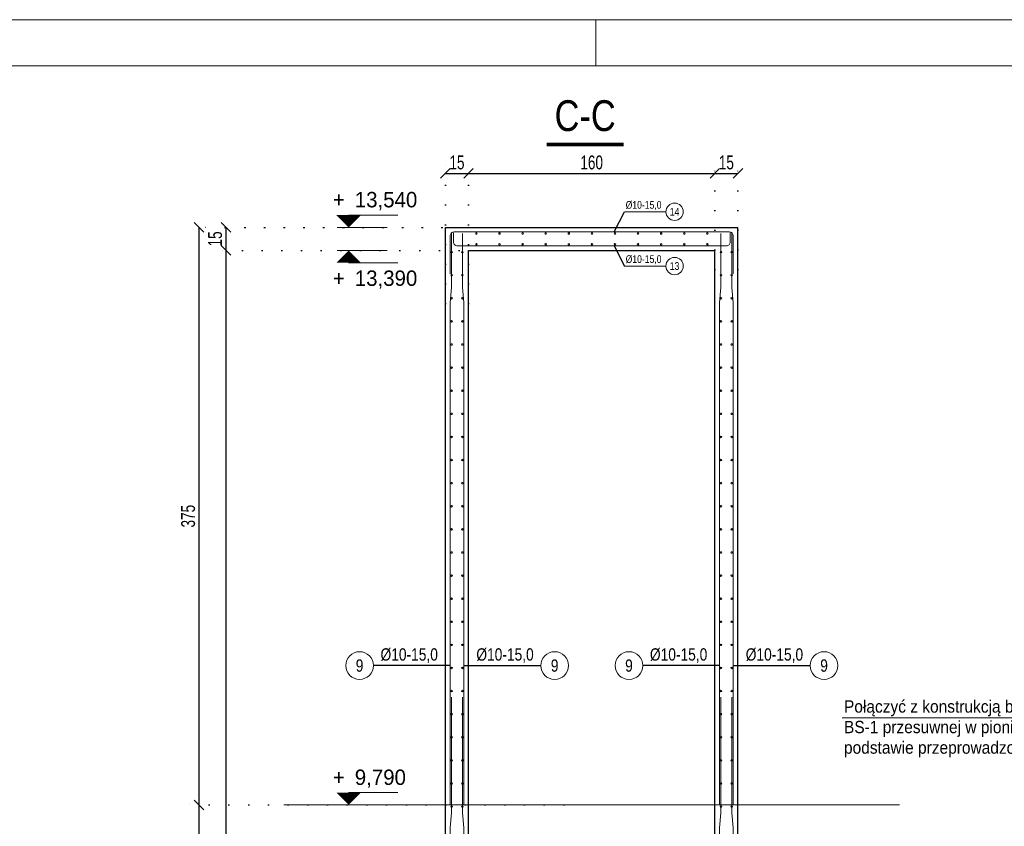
# Model space of a CAD drawing. Header units: millimetres. Extents: x 11149 to 111407, y -107619 to -23630.
# Tile 229 of 245: x 20483 to 21122, y -25501 to -24978. Entities that reach past the tile are written whole.
import ezdxf
from ezdxf.enums import TextEntityAlignment as Align

# ---------------------------------------------------------------- set-up
doc = ezdxf.new("R2010")
doc.units = ezdxf.units.MM
doc.header["$LTSCALE"] = 2
doc.linetypes.add('DOT', pattern=[6.35, 0, -6.35])
doc.layers.get('0').update_dxf_attribs({"plot": 0})
doc.layers.get('Defpoints').update_dxf_attribs({"color": 1})
for name, color, linetype, lineweight in [('e-cad_cienkie', 1, 'Continuous', 9), ('e-cad_kontur', 2, 'Continuous', 25), ('e-cad_opisy', 7, 'Continuous', 9), ('e-cad_prety_przekroj', 4, 'Continuous', 5), ('e-cad_prety_widok', 161, 'Continuous', 5), ('e-cad_wymiary', 4, 'Continuous', 9), ('Opisy', 7, 'Continuous', 13)]:
    doc.layers.add(name, color=color, linetype=linetype, lineweight=lineweight)
doc.layers.add('e-cad_rzutnie', color=61, linetype='Continuous', lineweight=9, plot=False)
doc.styles.add('e-cad_1', font='arial.ttf', dxfattribs={"width": 0.7})
doc.dimstyles.new('e-cad_1_25_[cm]', dxfattribs={"dimscale": 2.5, "dimtxt": 1.8, "dimasz": 1.25, "dimexe": 1.25, "dimexo": 0.625, "dimgap": 0.5, "dimtad": 1, "dimdec": 0, "dimrnd": 1, "dimzin": 1, "dimtxsty": 'e-cad_1', "dimblk": 'OBLIQUE', "dimcen": 2.5, "dimclrd": 256, "dimclre": 252, "dimclrt": 7, "dimadec": 0, "dimazin": 0, "dimtfac": 1, "dimtix": 1, "dimtmove": 2, "dimatfit": 3, "dimldrblk": 'NONE', "dimfxl": 60, "dimfxlon": 1, "dimarcsym": 0})
doc.dimstyles.new('e-cad_1_50_[cm]', dxfattribs={"dimscale": 5, "dimtxt": 1.8, "dimasz": 1.25, "dimexe": 1.25, "dimexo": 0.625, "dimgap": 0.5, "dimtad": 1, "dimdec": 0, "dimrnd": 1, "dimzin": 1, "dimtxsty": 'e-cad_1', "dimblk": 'OBLIQUE', "dimcen": 2.5, "dimclrd": 256, "dimclre": 252, "dimclrt": 7, "dimadec": 0, "dimazin": 0, "dimtfac": 1, "dimtix": 1, "dimtmove": 2, "dimatfit": 3, "dimldrblk": 'NONE', "dimfxl": 60, "dimfxlon": 1, "dimarcsym": 0})

# ---------------------------------------------------------------- blocks, each defined once
blk = doc.blocks.new('e-cad_kota_2')
blk.add_line((0, 1.6), (6.4, 1.6))
blk.add_lwpolyline([(0, 0, 0, 3.2, 0), (0, 1.6, 3.2, 3.2, 0)], format="xyseb")
at = {"style": 'e-cad_1', "width": 0.95}
blk.add_attdef('ZNAK', text='', height=2, dxfattribs=at).set_placement((-0.5, 2.6), align=Align.RIGHT)
blk.add_attdef('RZEDNA', (0.8, 2.6), '', height=2, dxfattribs=at)
blk = doc.blocks.new('e-cad_kota_2_1')
blk.add_line((0, -1.6), (6.4, -1.6))
blk.add_lwpolyline([(0, 0, 0, 3.2, 0), (0, -1.6, 3.2, 3.2, 0)], format="xyseb")
at = {"style": 'e-cad_1', "width": 0.95}
blk.add_attdef('ZNAK', text='', height=2, dxfattribs=at).set_placement((-0.5, -4.6), align=Align.RIGHT)
blk.add_attdef('RZEDNA', (0.8, -4.6), '', height=2, dxfattribs=at)
blk = doc.blocks.new('_OBLIQUE')
at = {"color": 0, "linetype": 'ByBlock', "lineweight": -2}
blk.add_line((-0.5, -0.5), (0.5, 0.5), dxfattribs=at)
blk = doc.blocks.new('*D1144')
at = {"layer": 'Defpoints', "color": 0}
for p in [(20616.71, -25127.38), (20809.62, -25127.38), (20748.85, -26631.38)]:
    blk.add_point(p, dxfattribs=at)
at = {"layer": 'e-cad_wymiary', "color": 252, "linetype": 'DOT', "lineweight": -2}
for p, q in [((20806.49, -25127.38), (20610.46, -25127.38)), ((20745.72, -26631.38), (20610.46, -26631.38))]:
    blk.add_line(p, q, dxfattribs=at)
at = {"layer": 'e-cad_wymiary', "lineweight": -2}
blk.add_line((20616.71, -26631.38), (20616.71, -25127.38), dxfattribs=at)
at = {"layer": 'e-cad_wymiary', "lineweight": -2, "xscale": 6.25, "yscale": 6.25, "zscale": 6.25}
for p, rotation in [((20616.71, -25127.38), 90), ((20616.71, -26631.38), 270)]:
    blk.add_blockref('_OBLIQUE', p, dxfattribs=dict(at, rotation=rotation))
at = {"layer": 'e-cad_wymiary', "color": 7, "insert": (20609.61, -25879.38), "char_height": 9, "attachment_point": 5, "rotation": 90, "style": 'e-cad_1'}
blk.add_mtext('1504', dxfattribs=at)
blk = doc.blocks.new('_None')
blk = doc.blocks.new('*D1145')
at = {"layer": 'Defpoints', "color": 0}
for p in [(20616.71, -25112.38), (20811.44, -25112.38), (20809.62, -25127.38)]:
    blk.add_point(p, dxfattribs=at)
at = {"layer": 'e-cad_wymiary', "color": 252, "linetype": 'DOT', "lineweight": -2}
for p, q in [((20808.31, -25112.38), (20610.46, -25112.38)), ((20806.49, -25127.38), (20610.46, -25127.38))]:
    blk.add_line(p, q, dxfattribs=at)
at = {"layer": 'e-cad_wymiary', "lineweight": -2}
blk.add_line((20616.71, -25127.38), (20616.71, -25112.38), dxfattribs=at)
at = {"layer": 'e-cad_wymiary', "lineweight": -2, "xscale": 6.25, "yscale": 6.25, "zscale": 6.25}
for p, rotation in [((20616.71, -25112.38), 90), ((20616.71, -25127.38), 270)]:
    blk.add_blockref('_OBLIQUE', p, dxfattribs=dict(at, rotation=rotation))
at = {"layer": 'e-cad_wymiary', "color": 7, "insert": (20609.61, -25119.88), "char_height": 9, "attachment_point": 5, "rotation": 90, "style": 'e-cad_1'}
blk.add_mtext('15', dxfattribs=at)
blk = doc.blocks.new('*D1151')
at = {"layer": 'Defpoints', "color": 0}
for p in [(20599.21, -25487.38), (20839.35, -25487.38), (20838.37, -25828.38)]:
    blk.add_point(p, dxfattribs=at)
at = {"layer": 'e-cad_wymiary', "color": 252, "linetype": 'DOT', "lineweight": -2}
for p, q in [((20836.22, -25487.38), (20592.96, -25487.38)), ((20835.25, -25828.38), (20592.96, -25828.38))]:
    blk.add_line(p, q, dxfattribs=at)
at = {"layer": 'e-cad_wymiary', "lineweight": -2}
blk.add_line((20599.21, -25828.38), (20599.21, -25487.38), dxfattribs=at)
at = {"layer": 'e-cad_wymiary', "lineweight": -2, "xscale": 6.25, "yscale": 6.25, "zscale": 6.25}
for p, rotation in [((20599.21, -25487.38), 90), ((20599.21, -25828.38), 270)]:
    blk.add_blockref('_OBLIQUE', p, dxfattribs=dict(at, rotation=rotation))
at = {"layer": 'e-cad_wymiary', "color": 7, "insert": (20592.11, -25657.88), "char_height": 9, "attachment_point": 5, "rotation": 90, "style": 'e-cad_1'}
blk.add_mtext('341', dxfattribs=at)
blk = doc.blocks.new('*D1152')
at = {"layer": 'Defpoints', "color": 0}
for p in [(20599.21, -25112.38), (20798.39, -25112.38), (20839.35, -25487.38)]:
    blk.add_point(p, dxfattribs=at)
at = {"layer": 'e-cad_wymiary', "color": 252, "linetype": 'DOT', "lineweight": -2}
for p, q in [((20795.26, -25112.38), (20592.96, -25112.38)), ((20836.22, -25487.38), (20592.96, -25487.38))]:
    blk.add_line(p, q, dxfattribs=at)
at = {"layer": 'e-cad_wymiary', "lineweight": -2}
blk.add_line((20599.21, -25487.38), (20599.21, -25112.38), dxfattribs=at)
at = {"layer": 'e-cad_wymiary', "lineweight": -2, "xscale": 6.25, "yscale": 6.25, "zscale": 6.25}
for p, rotation in [((20599.21, -25112.38), 90), ((20599.21, -25487.38), 270)]:
    blk.add_blockref('_OBLIQUE', p, dxfattribs=dict(at, rotation=rotation))
at = {"layer": 'e-cad_wymiary', "color": 7, "insert": (20592.11, -25299.88), "char_height": 9, "attachment_point": 5, "rotation": 90, "style": 'e-cad_1'}
blk.add_mtext('375', dxfattribs=at)
blk = doc.blocks.new('*D1153')
at = {"layer": 'Defpoints', "color": 0}
for p in [(20774.21, -25077.38), (20759.21, -25164.96), (20774.21, -25164.96)]:
    blk.add_point(p, dxfattribs=at)
at = {"layer": 'e-cad_wymiary', "color": 252, "linetype": 'DOT', "lineweight": -2}
for p, q in [((20759.21, -25161.83), (20759.21, -25071.13)), ((20774.21, -25161.83), (20774.21, -25071.13))]:
    blk.add_line(p, q, dxfattribs=at)
at = {"layer": 'e-cad_wymiary', "lineweight": -2}
blk.add_line((20759.21, -25077.38), (20774.21, -25077.38), dxfattribs=at)
at = {"layer": 'e-cad_wymiary', "lineweight": -2, "xscale": 6.25, "yscale": 6.25, "zscale": 6.25, "rotation": 180}
blk.add_blockref('_OBLIQUE', (20759.21, -25077.38), dxfattribs=at)
at = {"layer": 'e-cad_wymiary', "lineweight": -2, "xscale": 6.25, "yscale": 6.25, "zscale": 6.25}
blk.add_blockref('_OBLIQUE', (20774.21, -25077.38), dxfattribs=at)
at = {"layer": 'e-cad_wymiary', "color": 7, "insert": (20766.71, -25070.28), "char_height": 9, "attachment_point": 5, "style": 'e-cad_1'}
blk.add_mtext('15', dxfattribs=at)
blk = doc.blocks.new('*D1154')
at = {"layer": 'Defpoints', "color": 0}
for p in [(20934.21, -25077.38), (20934.21, -25142.93), (20774.21, -25164.96)]:
    blk.add_point(p, dxfattribs=at)
at = {"layer": 'e-cad_wymiary', "color": 252, "linetype": 'DOT', "lineweight": -2}
for p, q in [((20774.21, -25161.83), (20774.21, -25071.13)), ((20934.21, -25139.8), (20934.21, -25071.13))]:
    blk.add_line(p, q, dxfattribs=at)
at = {"layer": 'e-cad_wymiary', "lineweight": -2}
blk.add_line((20774.21, -25077.38), (20934.21, -25077.38), dxfattribs=at)
at = {"layer": 'e-cad_wymiary', "lineweight": -2, "xscale": 6.25, "yscale": 6.25, "zscale": 6.25, "rotation": 180}
blk.add_blockref('_OBLIQUE', (20774.21, -25077.38), dxfattribs=at)
at = {"layer": 'e-cad_wymiary', "lineweight": -2, "xscale": 6.25, "yscale": 6.25, "zscale": 6.25}
blk.add_blockref('_OBLIQUE', (20934.21, -25077.38), dxfattribs=at)
at = {"layer": 'e-cad_wymiary', "color": 7, "insert": (20854.21, -25070.28), "char_height": 9, "attachment_point": 5, "style": 'e-cad_1'}
blk.add_mtext('160', dxfattribs=at)
blk = doc.blocks.new('*D1155')
at = {"layer": 'Defpoints', "color": 0}
for p in [(20949.21, -25077.38), (20934.21, -25142.93), (20949.21, -25142.93)]:
    blk.add_point(p, dxfattribs=at)
at = {"layer": 'e-cad_wymiary', "color": 252, "linetype": 'DOT', "lineweight": -2}
for p, q in [((20934.21, -25139.8), (20934.21, -25071.13)), ((20949.21, -25139.8), (20949.21, -25071.13))]:
    blk.add_line(p, q, dxfattribs=at)
at = {"layer": 'e-cad_wymiary', "lineweight": -2}
blk.add_line((20934.21, -25077.38), (20949.21, -25077.38), dxfattribs=at)
at = {"layer": 'e-cad_wymiary', "lineweight": -2, "xscale": 6.25, "yscale": 6.25, "zscale": 6.25, "rotation": 180}
blk.add_blockref('_OBLIQUE', (20934.21, -25077.38), dxfattribs=at)
at = {"layer": 'e-cad_wymiary', "lineweight": -2, "xscale": 6.25, "yscale": 6.25, "zscale": 6.25}
blk.add_blockref('_OBLIQUE', (20949.21, -25077.38), dxfattribs=at)
at = {"layer": 'e-cad_wymiary', "color": 7, "insert": (20941.71, -25070.28), "char_height": 9, "attachment_point": 5, "style": 'e-cad_1'}
blk.add_mtext('15', dxfattribs=at)
blk = doc.blocks.new('e-cad_przekroj_nazwa_1')
at = {"const_width": 0.5}
blk.add_lwpolyline([(5, 0), (-5, 0)], dxfattribs=at)
at = {"style": 'e-cad_1', "width": 0.8}
blk.add_attdef('SYMBOL', text='', height=4, dxfattribs=at).set_placement((0, 1.75), align=Align.CENTER)
blk = doc.blocks.new('e-cad_ZelbetOpisNiezliczalny_1L')
at = {"layer": 'e-cad_cienkie'}
blk.add_circle((-2.25, 0), 2.25, dxfattribs=at)
at = {"layer": 'e-cad_opisy', "ltscale": 0.04, "style": 'e-cad_1', "width": 0.8}
for tag, p in [('OPIS', (1.15, 0.8)), ('UWAGI', (1.15, -2.8))]:
    blk.add_attdef(tag, p, '', height=2, dxfattribs=at)
blk.add_attdef('NR', text='', height=2, dxfattribs=at).set_placement((-2.25, 0), align=Align.MIDDLE_CENTER)
blk = doc.blocks.new('zw$23F')
at = {"layer": 'e-cad_opisy', "color": 0}
blk.add_lwpolyline([(150, 30), (4175, 30), (4175, 2070), (150, 2070)], close=True, dxfattribs=at)
at = {"layer": 'e-cad_rzutnie', "color": 0}
blk.add_line((2405, 2070), (2405, 2100), dxfattribs=at)
blk.add_lwpolyline([(0, 0), (0, 1485), (125, 1485), (125, 2100), (4205, 2100), (4205, 0)], close=True, dxfattribs=at)

msp = doc.modelspace()

# ---------------------------------------------------------------- hatches: boundary and pattern name
at = {"layer": 'e-cad_prety_przekroj'}
h = msp.add_hatch(color=256, dxfattribs=at)
edge = h.paths.add_edge_path()
edge.add_ellipse((20779.36, -25116.38), major_axis=(-0.354, -0.354), ratio=1, start_angle=315, end_angle=675)
h = msp.add_hatch(color=256, dxfattribs=at)
edge = h.paths.add_edge_path()
edge.add_ellipse((20794.36, -25116.38), major_axis=(-0.354, -0.354), ratio=1, start_angle=315, end_angle=675)
h = msp.add_hatch(color=256, dxfattribs=at)
edge = h.paths.add_edge_path()
edge.add_ellipse((20809.36, -25116.38), major_axis=(-0.354, -0.354), ratio=1, start_angle=315, end_angle=675)
h = msp.add_hatch(color=256, dxfattribs=at)
edge = h.paths.add_edge_path()
edge.add_ellipse((20824.36, -25116.38), major_axis=(-0.354, -0.354), ratio=1, start_angle=315, end_angle=675)
h = msp.add_hatch(color=256, dxfattribs=at)
edge = h.paths.add_edge_path()
edge.add_ellipse((20839.36, -25116.38), major_axis=(-0.354, -0.354), ratio=1, start_angle=315, end_angle=675)
h = msp.add_hatch(color=256, dxfattribs=at)
edge = h.paths.add_edge_path()
edge.add_ellipse((20854.36, -25116.38), major_axis=(-0.354, -0.354), ratio=1, start_angle=315, end_angle=675)
h = msp.add_hatch(color=256, dxfattribs=at)
edge = h.paths.add_edge_path()
edge.add_ellipse((20869.36, -25116.38), major_axis=(-0.354, -0.354), ratio=1, start_angle=315, end_angle=675)
h = msp.add_hatch(color=256, dxfattribs=at)
edge = h.paths.add_edge_path()
edge.add_ellipse((20884.36, -25116.38), major_axis=(-0.354, -0.354), ratio=1, start_angle=315, end_angle=675)
h = msp.add_hatch(color=256, dxfattribs=at)
edge = h.paths.add_edge_path()
edge.add_ellipse((20899.36, -25116.38), major_axis=(-0.354, -0.354), ratio=1, start_angle=315, end_angle=675)
h = msp.add_hatch(color=256, dxfattribs=at)
edge = h.paths.add_edge_path()
edge.add_ellipse((20914.36, -25116.38), major_axis=(-0.354, -0.354), ratio=1, start_angle=315, end_angle=675)
h = msp.add_hatch(color=256, dxfattribs=at)
edge = h.paths.add_edge_path()
edge.add_ellipse((20929.36, -25116.38), major_axis=(-0.354, -0.354), ratio=1, start_angle=315, end_angle=675)
h = msp.add_hatch(color=256, dxfattribs=at)
edge = h.paths.add_edge_path()
edge.add_ellipse((20779.36, -25123.38), major_axis=(-0.354, 0.354), ratio=1, start_angle=-315, end_angle=45, ccw=False)
h = msp.add_hatch(color=256, dxfattribs=at)
edge = h.paths.add_edge_path()
edge.add_ellipse((20794.36, -25123.38), major_axis=(-0.354, 0.354), ratio=1, start_angle=-315, end_angle=45, ccw=False)
h = msp.add_hatch(color=256, dxfattribs=at)
edge = h.paths.add_edge_path()
edge.add_ellipse((20809.36, -25123.38), major_axis=(-0.354, 0.354), ratio=1, start_angle=-315, end_angle=45, ccw=False)
h = msp.add_hatch(color=256, dxfattribs=at)
edge = h.paths.add_edge_path()
edge.add_ellipse((20824.36, -25123.38), major_axis=(-0.354, 0.354), ratio=1, start_angle=-315, end_angle=45, ccw=False)
h = msp.add_hatch(color=256, dxfattribs=at)
edge = h.paths.add_edge_path()
edge.add_ellipse((20839.36, -25123.38), major_axis=(-0.354, 0.354), ratio=1, start_angle=-315, end_angle=45, ccw=False)
h = msp.add_hatch(color=256, dxfattribs=at)
edge = h.paths.add_edge_path()
edge.add_ellipse((20854.36, -25123.38), major_axis=(-0.354, 0.354), ratio=1, start_angle=-315, end_angle=45, ccw=False)
h = msp.add_hatch(color=256, dxfattribs=at)
edge = h.paths.add_edge_path()
edge.add_ellipse((20869.36, -25123.38), major_axis=(-0.354, 0.354), ratio=1, start_angle=-315, end_angle=45, ccw=False)
h = msp.add_hatch(color=256, dxfattribs=at)
edge = h.paths.add_edge_path()
edge.add_ellipse((20884.36, -25123.38), major_axis=(-0.354, 0.354), ratio=1, start_angle=-315, end_angle=45, ccw=False)
h = msp.add_hatch(color=256, dxfattribs=at)
edge = h.paths.add_edge_path()
edge.add_ellipse((20899.36, -25123.38), major_axis=(-0.354, 0.354), ratio=1, start_angle=-315, end_angle=45, ccw=False)
h = msp.add_hatch(color=256, dxfattribs=at)
edge = h.paths.add_edge_path()
edge.add_ellipse((20914.36, -25123.38), major_axis=(-0.354, 0.354), ratio=1, start_angle=-315, end_angle=45, ccw=False)
h = msp.add_hatch(color=256, dxfattribs=at)
edge = h.paths.add_edge_path()
edge.add_ellipse((20929.36, -25123.38), major_axis=(-0.354, 0.354), ratio=1, start_angle=-315, end_angle=45, ccw=False)
h = msp.add_hatch(color=256, dxfattribs=at)
edge = h.paths.add_edge_path()
edge.add_ellipse((20763.21, -25128.45), major_axis=(0.354, 0.354), ratio=1, start_angle=315, end_angle=675)
h = msp.add_hatch(color=256, dxfattribs=at)
edge = h.paths.add_edge_path()
edge.add_ellipse((20770.21, -25128.45), major_axis=(-0.354, 0.354), ratio=1, start_angle=-315, end_angle=45, ccw=False)
h = msp.add_hatch(color=256, dxfattribs=at)
edge = h.paths.add_edge_path()
edge.add_ellipse((20938.21, -25128.45), major_axis=(0.354, 0.354), ratio=1, start_angle=315, end_angle=675)
h = msp.add_hatch(color=256, dxfattribs=at)
edge = h.paths.add_edge_path()
edge.add_ellipse((20945.21, -25128.45), major_axis=(-0.354, 0.354), ratio=1, start_angle=-315, end_angle=45, ccw=False)
h = msp.add_hatch(color=256, dxfattribs=at)
edge = h.paths.add_edge_path()
edge.add_ellipse((20763.21, -25143.45), major_axis=(0.354, 0.354), ratio=1, start_angle=315, end_angle=675)
h = msp.add_hatch(color=256, dxfattribs=at)
edge = h.paths.add_edge_path()
edge.add_ellipse((20770.21, -25143.45), major_axis=(-0.354, 0.354), ratio=1, start_angle=-315, end_angle=45, ccw=False)
h = msp.add_hatch(color=256, dxfattribs=at)
edge = h.paths.add_edge_path()
edge.add_ellipse((20938.21, -25143.45), major_axis=(0.354, 0.354), ratio=1, start_angle=315, end_angle=675)
h = msp.add_hatch(color=256, dxfattribs=at)
edge = h.paths.add_edge_path()
edge.add_ellipse((20945.21, -25143.45), major_axis=(-0.354, 0.354), ratio=1, start_angle=-315, end_angle=45, ccw=False)
h = msp.add_hatch(color=256, dxfattribs=at)
edge = h.paths.add_edge_path()
edge.add_ellipse((20763.21, -25158.45), major_axis=(0.354, 0.354), ratio=1, start_angle=315, end_angle=675)
h = msp.add_hatch(color=256, dxfattribs=at)
edge = h.paths.add_edge_path()
edge.add_ellipse((20770.21, -25158.45), major_axis=(-0.354, 0.354), ratio=1, start_angle=-315, end_angle=45, ccw=False)
h = msp.add_hatch(color=256, dxfattribs=at)
edge = h.paths.add_edge_path()
edge.add_ellipse((20938.21, -25158.45), major_axis=(0.354, 0.354), ratio=1, start_angle=315, end_angle=675)
h = msp.add_hatch(color=256, dxfattribs=at)
edge = h.paths.add_edge_path()
edge.add_ellipse((20945.21, -25158.45), major_axis=(-0.354, 0.354), ratio=1, start_angle=-315, end_angle=45, ccw=False)
h = msp.add_hatch(color=256, dxfattribs=at)
edge = h.paths.add_edge_path()
edge.add_ellipse((20763.21, -25173.45), major_axis=(0.354, 0.354), ratio=1, start_angle=315, end_angle=675)
h = msp.add_hatch(color=256, dxfattribs=at)
edge = h.paths.add_edge_path()
edge.add_ellipse((20770.21, -25173.45), major_axis=(-0.354, 0.354), ratio=1, start_angle=-315, end_angle=45, ccw=False)
h = msp.add_hatch(color=256, dxfattribs=at)
edge = h.paths.add_edge_path()
edge.add_ellipse((20938.21, -25173.45), major_axis=(0.354, 0.354), ratio=1, start_angle=315, end_angle=675)
h = msp.add_hatch(color=256, dxfattribs=at)
edge = h.paths.add_edge_path()
edge.add_ellipse((20945.21, -25173.45), major_axis=(-0.354, 0.354), ratio=1, start_angle=-315, end_angle=45, ccw=False)
h = msp.add_hatch(color=256, dxfattribs=at)
edge = h.paths.add_edge_path()
edge.add_ellipse((20763.21, -25188.45), major_axis=(0.354, 0.354), ratio=1, start_angle=315, end_angle=675)
h = msp.add_hatch(color=256, dxfattribs=at)
edge = h.paths.add_edge_path()
edge.add_ellipse((20770.21, -25188.45), major_axis=(-0.354, 0.354), ratio=1, start_angle=-315, end_angle=45, ccw=False)
h = msp.add_hatch(color=256, dxfattribs=at)
edge = h.paths.add_edge_path()
edge.add_ellipse((20938.21, -25188.45), major_axis=(0.354, 0.354), ratio=1, start_angle=315, end_angle=675)
h = msp.add_hatch(color=256, dxfattribs=at)
edge = h.paths.add_edge_path()
edge.add_ellipse((20945.21, -25188.45), major_axis=(-0.354, 0.354), ratio=1, start_angle=-315, end_angle=45, ccw=False)
h = msp.add_hatch(color=256, dxfattribs=at)
edge = h.paths.add_edge_path()
edge.add_ellipse((20763.21, -25203.45), major_axis=(0.354, 0.354), ratio=1, start_angle=315, end_angle=675)
h = msp.add_hatch(color=256, dxfattribs=at)
edge = h.paths.add_edge_path()
edge.add_ellipse((20770.21, -25203.45), major_axis=(-0.354, 0.354), ratio=1, start_angle=-315, end_angle=45, ccw=False)
h = msp.add_hatch(color=256, dxfattribs=at)
edge = h.paths.add_edge_path()
edge.add_ellipse((20938.21, -25203.45), major_axis=(0.354, 0.354), ratio=1, start_angle=315, end_angle=675)
h = msp.add_hatch(color=256, dxfattribs=at)
edge = h.paths.add_edge_path()
edge.add_ellipse((20945.21, -25203.45), major_axis=(-0.354, 0.354), ratio=1, start_angle=-315, end_angle=45, ccw=False)
h = msp.add_hatch(color=256, dxfattribs=at)
edge = h.paths.add_edge_path()
edge.add_ellipse((20763.21, -25218.45), major_axis=(0.354, 0.354), ratio=1, start_angle=315, end_angle=675)
h = msp.add_hatch(color=256, dxfattribs=at)
edge = h.paths.add_edge_path()
edge.add_ellipse((20770.21, -25218.45), major_axis=(-0.354, 0.354), ratio=1, start_angle=-315, end_angle=45, ccw=False)
h = msp.add_hatch(color=256, dxfattribs=at)
edge = h.paths.add_edge_path()
edge.add_ellipse((20938.21, -25218.45), major_axis=(0.354, 0.354), ratio=1, start_angle=315, end_angle=675)
h = msp.add_hatch(color=256, dxfattribs=at)
edge = h.paths.add_edge_path()
edge.add_ellipse((20945.21, -25218.45), major_axis=(-0.354, 0.354), ratio=1, start_angle=-315, end_angle=45, ccw=False)
h = msp.add_hatch(color=256, dxfattribs=at)
edge = h.paths.add_edge_path()
edge.add_ellipse((20763.21, -25233.45), major_axis=(0.354, 0.354), ratio=1, start_angle=315, end_angle=675)
h = msp.add_hatch(color=256, dxfattribs=at)
edge = h.paths.add_edge_path()
edge.add_ellipse((20770.21, -25233.45), major_axis=(-0.354, 0.354), ratio=1, start_angle=-315, end_angle=45, ccw=False)
h = msp.add_hatch(color=256, dxfattribs=at)
edge = h.paths.add_edge_path()
edge.add_ellipse((20938.21, -25233.45), major_axis=(0.354, 0.354), ratio=1, start_angle=315, end_angle=675)
h = msp.add_hatch(color=256, dxfattribs=at)
edge = h.paths.add_edge_path()
edge.add_ellipse((20945.21, -25233.45), major_axis=(-0.354, 0.354), ratio=1, start_angle=-315, end_angle=45, ccw=False)
h = msp.add_hatch(color=256, dxfattribs=at)
edge = h.paths.add_edge_path()
edge.add_ellipse((20763.21, -25248.45), major_axis=(0.354, 0.354), ratio=1, start_angle=315, end_angle=675)
h = msp.add_hatch(color=256, dxfattribs=at)
edge = h.paths.add_edge_path()
edge.add_ellipse((20770.21, -25248.45), major_axis=(-0.354, 0.354), ratio=1, start_angle=-315, end_angle=45, ccw=False)
h = msp.add_hatch(color=256, dxfattribs=at)
edge = h.paths.add_edge_path()
edge.add_ellipse((20938.21, -25248.45), major_axis=(0.354, 0.354), ratio=1, start_angle=315, end_angle=675)
h = msp.add_hatch(color=256, dxfattribs=at)
edge = h.paths.add_edge_path()
edge.add_ellipse((20945.21, -25248.45), major_axis=(-0.354, 0.354), ratio=1, start_angle=-315, end_angle=45, ccw=False)
h = msp.add_hatch(color=256, dxfattribs=at)
edge = h.paths.add_edge_path()
edge.add_ellipse((20763.21, -25263.45), major_axis=(0.354, 0.354), ratio=1, start_angle=315, end_angle=675)
h = msp.add_hatch(color=256, dxfattribs=at)
edge = h.paths.add_edge_path()
edge.add_ellipse((20770.21, -25263.45), major_axis=(-0.354, 0.354), ratio=1, start_angle=-315, end_angle=45, ccw=False)
h = msp.add_hatch(color=256, dxfattribs=at)
edge = h.paths.add_edge_path()
edge.add_ellipse((20938.21, -25263.45), major_axis=(0.354, 0.354), ratio=1, start_angle=315, end_angle=675)
h = msp.add_hatch(color=256, dxfattribs=at)
edge = h.paths.add_edge_path()
edge.add_ellipse((20945.21, -25263.45), major_axis=(-0.354, 0.354), ratio=1, start_angle=-315, end_angle=45, ccw=False)
h = msp.add_hatch(color=256, dxfattribs=at)
edge = h.paths.add_edge_path()
edge.add_ellipse((20763.21, -25278.45), major_axis=(0.354, 0.354), ratio=1, start_angle=315, end_angle=675)
h = msp.add_hatch(color=256, dxfattribs=at)
edge = h.paths.add_edge_path()
edge.add_ellipse((20770.21, -25278.45), major_axis=(-0.354, 0.354), ratio=1, start_angle=-315, end_angle=45, ccw=False)
h = msp.add_hatch(color=256, dxfattribs=at)
edge = h.paths.add_edge_path()
edge.add_ellipse((20938.21, -25278.45), major_axis=(0.354, 0.354), ratio=1, start_angle=315, end_angle=675)
h = msp.add_hatch(color=256, dxfattribs=at)
edge = h.paths.add_edge_path()
edge.add_ellipse((20945.21, -25278.45), major_axis=(-0.354, 0.354), ratio=1, start_angle=-315, end_angle=45, ccw=False)
h = msp.add_hatch(color=256, dxfattribs=at)
edge = h.paths.add_edge_path()
edge.add_ellipse((20763.21, -25293.45), major_axis=(0.354, 0.354), ratio=1, start_angle=315, end_angle=675)
h = msp.add_hatch(color=256, dxfattribs=at)
edge = h.paths.add_edge_path()
edge.add_ellipse((20770.21, -25293.45), major_axis=(-0.354, 0.354), ratio=1, start_angle=-315, end_angle=45, ccw=False)
h = msp.add_hatch(color=256, dxfattribs=at)
edge = h.paths.add_edge_path()
edge.add_ellipse((20938.21, -25293.45), major_axis=(0.354, 0.354), ratio=1, start_angle=315, end_angle=675)
h = msp.add_hatch(color=256, dxfattribs=at)
edge = h.paths.add_edge_path()
edge.add_ellipse((20945.21, -25293.45), major_axis=(-0.354, 0.354), ratio=1, start_angle=-315, end_angle=45, ccw=False)
h = msp.add_hatch(color=256, dxfattribs=at)
edge = h.paths.add_edge_path()
edge.add_ellipse((20763.21, -25308.45), major_axis=(0.354, 0.354), ratio=1, start_angle=315, end_angle=675)
h = msp.add_hatch(color=256, dxfattribs=at)
edge = h.paths.add_edge_path()
edge.add_ellipse((20770.21, -25308.45), major_axis=(-0.354, 0.354), ratio=1, start_angle=-315, end_angle=45, ccw=False)
h = msp.add_hatch(color=256, dxfattribs=at)
edge = h.paths.add_edge_path()
edge.add_ellipse((20938.21, -25308.45), major_axis=(0.354, 0.354), ratio=1, start_angle=315, end_angle=675)
h = msp.add_hatch(color=256, dxfattribs=at)
edge = h.paths.add_edge_path()
edge.add_ellipse((20945.21, -25308.45), major_axis=(-0.354, 0.354), ratio=1, start_angle=-315, end_angle=45, ccw=False)
h = msp.add_hatch(color=256, dxfattribs=at)
edge = h.paths.add_edge_path()
edge.add_ellipse((20763.21, -25323.45), major_axis=(0.354, 0.354), ratio=1, start_angle=315, end_angle=675)
h = msp.add_hatch(color=256, dxfattribs=at)
edge = h.paths.add_edge_path()
edge.add_ellipse((20770.21, -25323.45), major_axis=(-0.354, 0.354), ratio=1, start_angle=-315, end_angle=45, ccw=False)
h = msp.add_hatch(color=256, dxfattribs=at)
edge = h.paths.add_edge_path()
edge.add_ellipse((20938.21, -25323.45), major_axis=(0.354, 0.354), ratio=1, start_angle=315, end_angle=675)
h = msp.add_hatch(color=256, dxfattribs=at)
edge = h.paths.add_edge_path()
edge.add_ellipse((20945.21, -25323.45), major_axis=(-0.354, 0.354), ratio=1, start_angle=-315, end_angle=45, ccw=False)
h = msp.add_hatch(color=256, dxfattribs=at)
edge = h.paths.add_edge_path()
edge.add_ellipse((20763.21, -25338.45), major_axis=(0.354, 0.354), ratio=1, start_angle=315, end_angle=675)
h = msp.add_hatch(color=256, dxfattribs=at)
edge = h.paths.add_edge_path()
edge.add_ellipse((20770.21, -25338.45), major_axis=(-0.354, 0.354), ratio=1, start_angle=-315, end_angle=45, ccw=False)
h = msp.add_hatch(color=256, dxfattribs=at)
edge = h.paths.add_edge_path()
edge.add_ellipse((20938.21, -25338.45), major_axis=(0.354, 0.354), ratio=1, start_angle=315, end_angle=675)
h = msp.add_hatch(color=256, dxfattribs=at)
edge = h.paths.add_edge_path()
edge.add_ellipse((20945.21, -25338.45), major_axis=(-0.354, 0.354), ratio=1, start_angle=-315, end_angle=45, ccw=False)
h = msp.add_hatch(color=256, dxfattribs=at)
edge = h.paths.add_edge_path()
edge.add_ellipse((20763.21, -25353.45), major_axis=(0.354, 0.354), ratio=1, start_angle=315, end_angle=675)
h = msp.add_hatch(color=256, dxfattribs=at)
edge = h.paths.add_edge_path()
edge.add_ellipse((20770.21, -25353.45), major_axis=(-0.354, 0.354), ratio=1, start_angle=-315, end_angle=45, ccw=False)
h = msp.add_hatch(color=256, dxfattribs=at)
edge = h.paths.add_edge_path()
edge.add_ellipse((20938.21, -25353.45), major_axis=(0.354, 0.354), ratio=1, start_angle=315, end_angle=675)
h = msp.add_hatch(color=256, dxfattribs=at)
edge = h.paths.add_edge_path()
edge.add_ellipse((20945.21, -25353.45), major_axis=(-0.354, 0.354), ratio=1, start_angle=-315, end_angle=45, ccw=False)
h = msp.add_hatch(color=256, dxfattribs=at)
edge = h.paths.add_edge_path()
edge.add_ellipse((20763.21, -25368.45), major_axis=(0.354, 0.354), ratio=1, start_angle=315, end_angle=675)
h = msp.add_hatch(color=256, dxfattribs=at)
edge = h.paths.add_edge_path()
edge.add_ellipse((20770.21, -25368.45), major_axis=(-0.354, 0.354), ratio=1, start_angle=-315, end_angle=45, ccw=False)
h = msp.add_hatch(color=256, dxfattribs=at)
edge = h.paths.add_edge_path()
edge.add_ellipse((20938.21, -25368.45), major_axis=(0.354, 0.354), ratio=1, start_angle=315, end_angle=675)
h = msp.add_hatch(color=256, dxfattribs=at)
edge = h.paths.add_edge_path()
edge.add_ellipse((20945.21, -25368.45), major_axis=(-0.354, 0.354), ratio=1, start_angle=-315, end_angle=45, ccw=False)
h = msp.add_hatch(color=256, dxfattribs=at)
edge = h.paths.add_edge_path()
edge.add_ellipse((20763.21, -25383.45), major_axis=(0.354, 0.354), ratio=1, start_angle=315, end_angle=675)
h = msp.add_hatch(color=256, dxfattribs=at)
edge = h.paths.add_edge_path()
edge.add_ellipse((20770.21, -25383.45), major_axis=(-0.354, 0.354), ratio=1, start_angle=-315, end_angle=45, ccw=False)
h = msp.add_hatch(color=256, dxfattribs=at)
edge = h.paths.add_edge_path()
edge.add_ellipse((20938.21, -25383.45), major_axis=(0.354, 0.354), ratio=1, start_angle=315, end_angle=675)
h = msp.add_hatch(color=256, dxfattribs=at)
edge = h.paths.add_edge_path()
edge.add_ellipse((20945.21, -25383.45), major_axis=(-0.354, 0.354), ratio=1, start_angle=-315, end_angle=45, ccw=False)
h = msp.add_hatch(color=256, dxfattribs=at)
edge = h.paths.add_edge_path()
edge.add_ellipse((20763.21, -25398.45), major_axis=(0.354, 0.354), ratio=1, start_angle=315, end_angle=675)
h = msp.add_hatch(color=256, dxfattribs=at)
edge = h.paths.add_edge_path()
edge.add_ellipse((20770.21, -25398.45), major_axis=(-0.354, 0.354), ratio=1, start_angle=-315, end_angle=45, ccw=False)
h = msp.add_hatch(color=256, dxfattribs=at)
edge = h.paths.add_edge_path()
edge.add_ellipse((20938.21, -25398.45), major_axis=(0.354, 0.354), ratio=1, start_angle=315, end_angle=675)
h = msp.add_hatch(color=256, dxfattribs=at)
edge = h.paths.add_edge_path()
edge.add_ellipse((20945.21, -25398.45), major_axis=(-0.354, 0.354), ratio=1, start_angle=-315, end_angle=45, ccw=False)
h = msp.add_hatch(color=256, dxfattribs=at)
edge = h.paths.add_edge_path()
edge.add_ellipse((20763.21, -25413.45), major_axis=(0.354, 0.354), ratio=1, start_angle=315, end_angle=675)
h = msp.add_hatch(color=256, dxfattribs=at)
edge = h.paths.add_edge_path()
edge.add_ellipse((20770.21, -25413.45), major_axis=(-0.354, 0.354), ratio=1, start_angle=-315, end_angle=45, ccw=False)
h = msp.add_hatch(color=256, dxfattribs=at)
edge = h.paths.add_edge_path()
edge.add_ellipse((20938.21, -25413.45), major_axis=(0.354, 0.354), ratio=1, start_angle=315, end_angle=675)
h = msp.add_hatch(color=256, dxfattribs=at)
edge = h.paths.add_edge_path()
edge.add_ellipse((20945.21, -25413.45), major_axis=(-0.354, 0.354), ratio=1, start_angle=-315, end_angle=45, ccw=False)
h = msp.add_hatch(color=256, dxfattribs=at)
edge = h.paths.add_edge_path()
edge.add_ellipse((20763.21, -25428.45), major_axis=(0.354, 0.354), ratio=1, start_angle=315, end_angle=675)
h = msp.add_hatch(color=256, dxfattribs=at)
edge = h.paths.add_edge_path()
edge.add_ellipse((20770.21, -25428.45), major_axis=(-0.354, 0.354), ratio=1, start_angle=-315, end_angle=45, ccw=False)
h = msp.add_hatch(color=256, dxfattribs=at)
edge = h.paths.add_edge_path()
edge.add_ellipse((20938.21, -25428.45), major_axis=(0.354, 0.354), ratio=1, start_angle=315, end_angle=675)
h = msp.add_hatch(color=256, dxfattribs=at)
edge = h.paths.add_edge_path()
edge.add_ellipse((20945.21, -25428.45), major_axis=(-0.354, 0.354), ratio=1, start_angle=-315, end_angle=45, ccw=False)
h = msp.add_hatch(color=256, dxfattribs=at)
edge = h.paths.add_edge_path()
edge.add_ellipse((20763.21, -25443.45), major_axis=(0.354, 0.354), ratio=1, start_angle=315, end_angle=675)
h = msp.add_hatch(color=256, dxfattribs=at)
edge = h.paths.add_edge_path()
edge.add_ellipse((20770.21, -25443.45), major_axis=(-0.354, 0.354), ratio=1, start_angle=-315, end_angle=45, ccw=False)
h = msp.add_hatch(color=256, dxfattribs=at)
edge = h.paths.add_edge_path()
edge.add_ellipse((20938.21, -25443.45), major_axis=(0.354, 0.354), ratio=1, start_angle=315, end_angle=675)
h = msp.add_hatch(color=256, dxfattribs=at)
edge = h.paths.add_edge_path()
edge.add_ellipse((20945.21, -25443.45), major_axis=(-0.354, 0.354), ratio=1, start_angle=-315, end_angle=45, ccw=False)
h = msp.add_hatch(color=256, dxfattribs=at)
edge = h.paths.add_edge_path()
edge.add_ellipse((20763.21, -25458.45), major_axis=(0.354, 0.354), ratio=1, start_angle=315, end_angle=675)
h = msp.add_hatch(color=256, dxfattribs=at)
edge = h.paths.add_edge_path()
edge.add_ellipse((20770.21, -25458.45), major_axis=(-0.354, 0.354), ratio=1, start_angle=-315, end_angle=45, ccw=False)
h = msp.add_hatch(color=256, dxfattribs=at)
edge = h.paths.add_edge_path()
edge.add_ellipse((20938.21, -25458.45), major_axis=(0.354, 0.354), ratio=1, start_angle=315, end_angle=675)
h = msp.add_hatch(color=256, dxfattribs=at)
edge = h.paths.add_edge_path()
edge.add_ellipse((20945.21, -25458.45), major_axis=(-0.354, 0.354), ratio=1, start_angle=-315, end_angle=45, ccw=False)
h = msp.add_hatch(color=256, dxfattribs=at)
edge = h.paths.add_edge_path()
edge.add_ellipse((20763.21, -25473.45), major_axis=(0.354, 0.354), ratio=1, start_angle=315, end_angle=675)
h = msp.add_hatch(color=256, dxfattribs=at)
edge = h.paths.add_edge_path()
edge.add_ellipse((20770.21, -25473.45), major_axis=(-0.354, 0.354), ratio=1, start_angle=-315, end_angle=45, ccw=False)
h = msp.add_hatch(color=256, dxfattribs=at)
edge = h.paths.add_edge_path()
edge.add_ellipse((20938.21, -25473.45), major_axis=(0.354, 0.354), ratio=1, start_angle=315, end_angle=675)
h = msp.add_hatch(color=256, dxfattribs=at)
edge = h.paths.add_edge_path()
edge.add_ellipse((20945.21, -25473.45), major_axis=(-0.354, 0.354), ratio=1, start_angle=-315, end_angle=45, ccw=False)
h = msp.add_hatch(color=256, dxfattribs=at)
edge = h.paths.add_edge_path()
edge.add_ellipse((20763.21, -25488.45), major_axis=(0.354, 0.354), ratio=1, start_angle=315, end_angle=675)
h = msp.add_hatch(color=256, dxfattribs=at)
edge = h.paths.add_edge_path()
edge.add_ellipse((20770.21, -25488.45), major_axis=(-0.354, 0.354), ratio=1, start_angle=-315, end_angle=45, ccw=False)
h = msp.add_hatch(color=256, dxfattribs=at)
edge = h.paths.add_edge_path()
edge.add_ellipse((20938.21, -25488.45), major_axis=(0.354, 0.354), ratio=1, start_angle=315, end_angle=675)
h = msp.add_hatch(color=256, dxfattribs=at)
edge = h.paths.add_edge_path()
edge.add_ellipse((20945.21, -25488.45), major_axis=(-0.354, 0.354), ratio=1, start_angle=-315, end_angle=45, ccw=False)

# ---------------------------------------------------------------- linework, layer by layer
at = {"layer": 'e-cad_cienkie'}
for p, q in [((20688.84, -25112.38), (20721.34, -25112.38)), ((20688.84, -25127.38), (20721.34, -25127.38)), ((20688.84, -25487.38), (20721.34, -25487.38))]:
    msp.add_line(p, q, dxfattribs=at)
for points in [[(20875.47, -25102.28), (20902.46, -25102.28)], [(20875.47, -25137.48), (20902.46, -25137.48)]]:
    msp.add_lwpolyline(points, dxfattribs=at)
at = {"layer": 'e-cad_kontur'}
for p, q in [((20759.21, -26923.38), (20759.21, -25112.38)), ((20759.21, -25112.38), (20949.21, -25112.38)), ((20949.21, -26923.38), (20949.21, -25112.38)), ((20774.21, -26923.38), (20774.21, -25127.38)), ((20774.21, -25127.38), (20934.21, -25127.38)), ((20934.21, -26923.38), (20934.21, -25127.38))]:
    msp.add_line(p, q, dxfattribs=at)
at = {"layer": 'e-cad_prety_przekroj'}
for centre in [(20779.36, -25116.38), (20794.36, -25116.38), (20809.36, -25116.38), (20824.36, -25116.38), (20839.36, -25116.38), (20854.36, -25116.38), (20869.36, -25116.38), (20884.36, -25116.38), (20899.36, -25116.38), (20914.36, -25116.38), (20929.36, -25116.38), (20779.36, -25123.38), (20794.36, -25123.38), (20809.36, -25123.38), (20824.36, -25123.38), (20839.36, -25123.38), (20854.36, -25123.38), (20869.36, -25123.38), (20884.36, -25123.38), (20899.36, -25123.38), (20914.36, -25123.38), (20929.36, -25123.38), (20763.21, -25128.45), (20770.21, -25128.45), (20938.21, -25128.45), (20945.21, -25128.45), (20763.21, -25143.45), (20770.21, -25143.45), (20938.21, -25143.45), (20945.21, -25143.45), (20763.21, -25158.45), (20770.21, -25158.45), (20938.21, -25158.45), (20945.21, -25158.45), (20763.21, -25173.45), (20770.21, -25173.45), (20938.21, -25173.45), (20945.21, -25173.45), (20763.21, -25188.45), (20770.21, -25188.45), (20938.21, -25188.45), (20945.21, -25188.45), (20763.21, -25203.45), (20770.21, -25203.45), (20938.21, -25203.45), (20945.21, -25203.45), (20763.21, -25218.45), (20770.21, -25218.45), (20938.21, -25218.45), (20945.21, -25218.45), (20763.21, -25233.45), (20770.21, -25233.45), (20938.21, -25233.45), (20945.21, -25233.45), (20763.21, -25248.45), (20770.21, -25248.45), (20938.21, -25248.45), (20945.21, -25248.45), (20763.21, -25263.45), (20770.21, -25263.45), (20938.21, -25263.45), (20945.21, -25263.45), (20763.21, -25278.45), (20770.21, -25278.45), (20938.21, -25278.45), (20945.21, -25278.45), (20763.21, -25293.45), (20770.21, -25293.45), (20938.21, -25293.45), (20945.21, -25293.45), (20763.21, -25308.45), (20770.21, -25308.45), (20938.21, -25308.45), (20945.21, -25308.45), (20763.21, -25323.45), (20770.21, -25323.45), (20938.21, -25323.45), (20945.21, -25323.45), (20763.21, -25338.45), (20770.21, -25338.45), (20938.21, -25338.45), (20945.21, -25338.45), (20763.21, -25353.45), (20770.21, -25353.45), (20938.21, -25353.45), (20945.21, -25353.45), (20763.21, -25368.45), (20770.21, -25368.45), (20938.21, -25368.45), (20945.21, -25368.45), (20763.21, -25383.45), (20770.21, -25383.45), (20938.21, -25383.45), (20945.21, -25383.45), (20763.21, -25398.45), (20770.21, -25398.45), (20938.21, -25398.45), (20945.21, -25398.45), (20763.21, -25413.45), (20770.21, -25413.45), (20938.21, -25413.45), (20945.21, -25413.45), (20763.21, -25428.45), (20770.21, -25428.45), (20938.21, -25428.45), (20945.21, -25428.45), (20763.21, -25443.45), (20770.21, -25443.45), (20938.21, -25443.45), (20945.21, -25443.45), (20763.21, -25458.45), (20770.21, -25458.45), (20938.21, -25458.45), (20945.21, -25458.45), (20763.21, -25473.45), (20770.21, -25473.45), (20938.21, -25473.45), (20945.21, -25473.45), (20763.21, -25488.45), (20770.21, -25488.45), (20938.21, -25488.45), (20945.21, -25488.45)]:
    msp.add_circle(centre, 0.5, dxfattribs=at)
at = {"layer": 'e-cad_prety_widok'}
for points in [[(20762.21, -25487.38), (20762.21, -25161.5, -0.026186), (20762.22, -25161.25), (20763.19, -25151.5, 0.026186), (20763.21, -25151.26), (20763.21, -25116.38)], [(20762.31, -25142.48), (20762.31, -25117.88, -0.414214), (20764.81, -25115.38), (20943.61, -25115.38, -0.414214), (20946.11, -25117.88), (20946.11, -25142.48)], [(20764.51, -25115.98), (20764.51, -25121.88, 0.414214), (20767.01, -25124.38), (20941.71, -25124.38, 0.414214), (20944.21, -25121.88), (20944.21, -25115.98)], [(20771.21, -25487.38), (20771.21, -25161.5, 0.026186), (20771.19, -25161.25), (20770.22, -25151.5, -0.026186), (20770.21, -25151.26), (20770.21, -25116.38)], [(20937.21, -25487.38), (20937.21, -25161.5, -0.026186), (20937.22, -25161.25), (20938.19, -25151.5, 0.026186), (20938.21, -25151.26), (20938.21, -25116.38)], [(20946.21, -25487.38), (20946.21, -25161.5, 0.026186), (20946.19, -25161.25), (20945.22, -25151.5, -0.026186), (20945.21, -25151.26), (20945.21, -25116.38)], [(20762.21, -25828.38), (20762.21, -25502.5, -0.026186), (20762.22, -25502.25), (20763.19, -25492.5, 0.026186), (20763.21, -25492.26), (20763.21, -25417.38)], [(20771.21, -25828.38), (20771.21, -25502.5, 0.026186), (20771.19, -25502.25), (20770.22, -25492.5, -0.026186), (20770.21, -25492.26), (20770.21, -25417.38)], [(20937.21, -25828.38), (20937.21, -25502.5, -0.026186), (20937.22, -25502.25), (20938.19, -25492.5, 0.026186), (20938.21, -25492.26), (20938.21, -25417.38)], [(20946.21, -25828.38), (20946.21, -25502.5, 0.026186), (20946.19, -25502.25), (20945.22, -25492.5, -0.026186), (20945.21, -25492.26), (20945.21, -25417.38)]]:
    msp.add_lwpolyline(points, format="xyb", dxfattribs=at)
at = {"layer": 'e-cad_wymiary', "ltscale": 0.5}
msp.add_line((20654.21, -25487.38), (21054.21, -25487.38), dxfattribs=at)

# ---------------------------------------------------------------- block references
at = {"layer": 'e-cad_opisy'}
msp.add_blockref('zw$23F', (18451.87, -27077.55), dxfattribs=at)
for name, p, xscale, yscale, zscale, values in [('e-cad_przekroj_nazwa_1', (20849.98, -25058.6), 5, 5, 5, {'SYMBOL': 'C-C'}), ('e-cad_kota_2', (20696.34, -25112.38), 5, 5, 5, {'RZEDNA': '13,540', 'ZNAK': '+'}), ('e-cad_kota_2_1', (20696.34, -25127.38), 5, 5, 5, {'RZEDNA': '13,390', 'ZNAK': '+'}), ('e-cad_ZelbetOpisNiezliczalny_1L', (20712.45, -25396.87), 4, 4, 4, {'OPIS': '%%c10-15,0', 'NR': '9'}), ('e-cad_ZelbetOpisNiezliczalny_1L', (20887.45, -25396.87), 4, 4, 4, {'OPIS': '%%c10-15,0', 'NR': '9'}), ('e-cad_kota_2', (20696.34, -25487.38), 5, 5, 5, {'RZEDNA': '9,790', 'ZNAK': '+'})]:
    msp.add_blockref(name, p, dxfattribs=dict(at, xscale=xscale, yscale=yscale, zscale=zscale)).add_auto_attribs(values)
ref = msp.add_blockref('e-cad_ZelbetOpisNiezliczalny_1L', (20902.46, -25102.28), dxfattribs=dict(at, xscale=-2.5, yscale=2.5, zscale=2.5))
ref.add_attrib('OPIS', '%%c10-15,0', (20876.28, -25100.28), dxfattribs={"height": 5, "style": 'e-cad_1', "width": 0.8})
ref.add_attrib('NR', '14', dxfattribs={"height": 5, "style": 'e-cad_1', "width": 0.8}).set_placement((20908.08, -25102.28), align=Align.MIDDLE_CENTER)
ref = msp.add_blockref('e-cad_ZelbetOpisNiezliczalny_1L', (20902.46, -25137.48), dxfattribs=dict(at, xscale=-2.5, yscale=2.5, zscale=2.5))
ref.add_attrib('OPIS', '%%c10-15,0', (20876.28, -25135.48), dxfattribs={"height": 5, "style": 'e-cad_1', "width": 0.8})
ref.add_attrib('NR', '13', dxfattribs={"height": 5, "style": 'e-cad_1', "width": 0.8}).set_placement((20908.08, -25137.48), align=Align.MIDDLE_CENTER)
ref = msp.add_blockref('e-cad_ZelbetOpisNiezliczalny_1L', (20821.17, -25396.87), dxfattribs=dict(at, xscale=-4, yscale=4, zscale=4))
ref.add_attrib('OPIS', '%%c10-15,0', (20779.29, -25393.67), dxfattribs={"height": 8, "style": 'e-cad_1', "width": 0.8})
ref.add_attrib('NR', '9', dxfattribs={"height": 8, "style": 'e-cad_1', "width": 0.8}).set_placement((20830.17, -25396.87), align=Align.MIDDLE_CENTER)
ref = msp.add_blockref('e-cad_ZelbetOpisNiezliczalny_1L', (20996.17, -25396.87), dxfattribs=dict(at, xscale=-4, yscale=4, zscale=4))
ref.add_attrib('OPIS', '%%c10-15,0', (20954.29, -25393.67), dxfattribs={"height": 8, "style": 'e-cad_1', "width": 0.8})
ref.add_attrib('NR', '9', dxfattribs={"height": 8, "style": 'e-cad_1', "width": 0.8}).set_placement((21005.17, -25396.87), align=Align.MIDDLE_CENTER)

# ---------------------------------------------------------------- dimensions: what is measured, and where the dimension line sits
at = {"layer": 'e-cad_wymiary'}
for base, p1, p2, picture, middle in [((20774.21, -25077.38), (20759.21, -25164.96), (20774.21, -25164.96), '*D1153', (20766.71, -25070.28)), ((20934.21, -25077.38), (20774.21, -25164.96), (20934.21, -25142.93), '*D1154', (20854.21, -25070.28)), ((20949.21, -25077.38), (20934.21, -25142.93), (20949.21, -25142.93), '*D1155', (20941.71, -25070.28))]:
    dim = msp.add_linear_dim(base=base, p1=p1, p2=p2, dimstyle='e-cad_1_50_[cm]', dxfattribs=at)
    dim.commit()
    dim.dimension.update_dxf_attribs({"geometry": picture, "text_midpoint": middle})
for base, p1, p2, picture, middle in [((20599.21, -25112.38), (20839.35, -25487.38), (20798.39, -25112.38), '*D1152', (20592.11, -25299.88)), ((20616.71, -25112.38), (20809.62, -25127.38), (20811.44, -25112.38), '*D1145', (20609.61, -25119.88)), ((20616.71, -25127.38), (20748.85, -26631.38), (20809.62, -25127.38), '*D1144', (20609.61, -25879.38)), ((20599.21, -25487.38), (20838.37, -25828.38), (20839.35, -25487.38), '*D1151', (20592.11, -25657.88))]:
    dim = msp.add_linear_dim(base=base, p1=p1, p2=p2, angle=90, dimstyle='e-cad_1_50_[cm]', dxfattribs=at)
    dim.commit()
    dim.dimension.update_dxf_attribs({"geometry": picture, "text_midpoint": middle})

# ---------------------------------------------------------------- leaders
at = {"layer": 'e-cad_cienkie'}
for points in [[(20868.79, -25115.38), (20875.47, -25102.28)], [(20868.79, -25124.38), (20875.47, -25137.48)], [(20762.41, -25396.87), (20712.45, -25396.87)], [(20771.21, -25396.87), (20821.17, -25396.87)], [(20937.41, -25396.87), (20887.45, -25396.87)], [(20946.21, -25396.87), (20996.17, -25396.87)]]:
    msp.add_leader(points, dimstyle='e-cad_1_25_[cm]', override={"dimldrblk": 'None'}, dxfattribs=at)

# ---------------------------------------------------------------- next in the draw order: texts
at = {"layer": 'Opisy', "insert": (21018.12, -25419.44), "char_height": 8, "width": 218.1492, "attachment_point": 1, "style": 'e-cad_1', "bg_fill": 2}
msp.add_mtext('{\\W0.9;Połączyć z konstrukcją budynku za pomocą belki BS-1 przesuwnej w pionie(wymiar belki na podstawie przeprowadzonej odkrywki)}', dxfattribs=at)

# ---------------------------------------------------------------- next in the draw order: linework, layer by layer
at = {"layer": 'Opisy'}
msp.add_lwpolyline([(21016.95, -25430.73), (21235.76, -25430.73), (21252.89, -25499.52)], dxfattribs=at)

doc.saveas('drawing.dxf')
